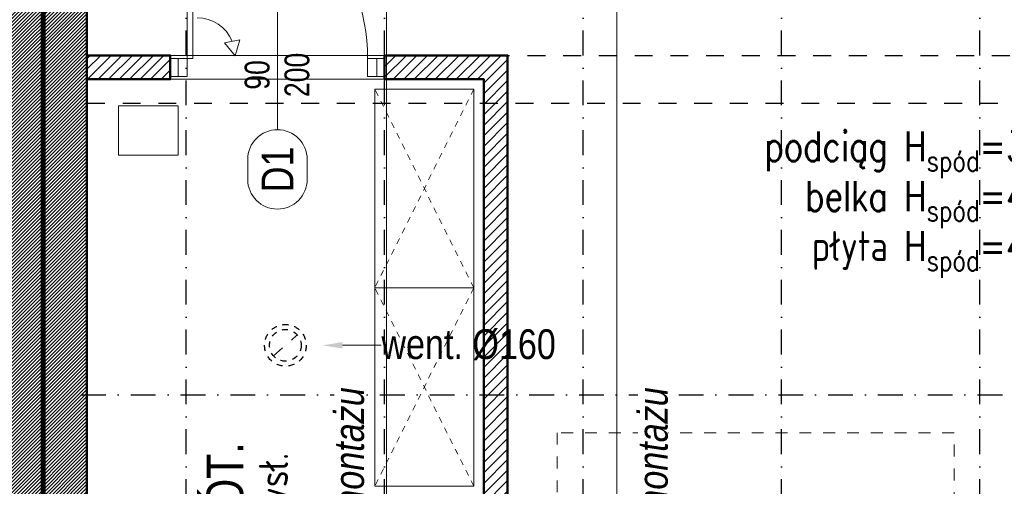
# Model space of a CAD drawing. Header units: centimetres. Extents: x -2715 to 104803, y -2198 to 32152.
# Tile 17 of 44: x 86652 to 87148, y -164 to 71. Entities that reach past the tile are written whole.
import ezdxf
from ezdxf import colors
from ezdxf.entities.mleader import LeaderData, LeaderLine
from ezdxf.enums import TextEntityAlignment as Align
from ezdxf.math import Vec2, Vec3

# ---------------------------------------------------------------- set-up
doc = ezdxf.new("R2010")
doc.units = ezdxf.units.CM
doc.header["$MEASUREMENT"] = 0
for name, pattern in [('Dash', [0.6, 0.3, -0.3]), ('DASHDOT2', [0.5, 0.25, -0.125, 0, -0.125]), ('HIDDEN', [9.525, 6.35, -3.175])]:
    doc.linetypes.add(name, pattern=pattern)
for name, color, linetype, lineweight in [('0_TXT', 7, 'Continuous', 15), ('0_TXT niewidoczne', 7, 'Continuous', 15), ('1_ hatch', 8, 'Continuous', 9), ('1_ przerywana  S_CONSTRUCTION', 124, 'DASHDOT2', 25), ('1_ wall STRUCT', 72, 'Continuous', 50)]:
    doc.layers.add(name, color=color, linetype=linetype, lineweight=lineweight)
doc.layers.add('1_ area', color=30, linetype='Continuous', lineweight=9, plot=False)
for name, color, linetype, lineweight, true_color in [('1_ doors proj.', 7, 'Continuous', 15, 0x1a8cff), ('1_ hatch proj.', 7, 'Continuous', 9, 0x1a8cff), ('1_ wall STRUCT proj.', 7, 'Continuous', 50, 0x1a8cff), ('1_ wall STRUCT-DIV rozbiorka', 7, 'Continuous', 9, 0xff0a0a), ('2_ doors description proj.', 7, 'Continuous', 15, 0x1a8cff), ('2_ equipment proj._skrzynie', 7, 'Continuous', 9, 0x6a91a9), ('3_ PPOŻ  opisy', 7, 'Continuous', 18, 0x940000)]:
    doc.layers.add(name, color=color, linetype=linetype, lineweight=lineweight, true_color=true_color)
doc.styles.add('ARIAL', font='arial.ttf', dxfattribs={"width": 0.8})
doc.styles.add('BIKTS', font='bikromsw.shx', dxfattribs={"width": 0.85})
doc.styles.add('H_POM', font='ARIALN.TTF', dxfattribs={"width": 0.7, "height": 18})
doc.styles.get("Standard").update_dxf_attribs({"font": 'arial.ttf'})
doc.styles.add('TXT1', font='simplex.shx', dxfattribs={"width": 0.8})
doc.styles.add('TXT_D', font='arial.ttf')
doc.styles.add('TXT_M', font='romans.shx', dxfattribs={"width": 0.75, "oblique": 15})
doc.styles.add('TXT_S', font='romand.shx')
doc.linetypes.add('Rozbiö˘ka', pattern='A,7,[121,msgB.shx,S=1,R=0,X=0.5,Y=-1.826635],7', length=14)

# ---------------------------------------------------------------- blocks, each defined once
blk = doc.blocks.new('vcfnbvcnbvm')
at = {"linetype": 'Dash', "ltscale": 20}
for points in [[(-205, 6), (-5, 6), (-5, 306), (-205, 306), (-205, 6)], [(-205, 231), (-5, 231)], [(-205, 156), (-5, 156)], [(-205, 81), (-5, 81)]]:
    blk.add_lwpolyline(points, dxfattribs=at)
for points in [[(-210, 6), (-205, 6), (-205, -6), (-210, -6), (-210, 6)], [(-210, 6), (-205, 6), (-205, -6), (-210, -6), (-210, 6)], [(-205, 4), (-5, 4), (-5, -4), (-205, -4), (-205, 6)], [(0, 6), (-5, 6), (-5, -6), (0, -6), (0, 6)], [(0, 6), (-5, 6), (-5, -6), (0, -6), (0, 6)]]:
    blk.add_lwpolyline(points)
blk = doc.blocks.new('_OZN.DRZWI')
blk.add_line((0, 0), (61.07, 0))
blk.add_lwpolyline([(-15, 15, -1), (-15, -15), (-25, -15, -1), (-25, 15)], format="xyb", close=True)
at = {"style": 'BIKTS', "width": 0.8}
blk.add_attdef('WYSOK', text='', height=8, rotation=0, dxfattribs=at).set_placement((27.59, 12.75), align=Align.TOP_CENTER)
for p in [(-20, 0), (75.14, 0)]:
    blk.add_attdef('OZN', text='', height=8, rotation=0, dxfattribs=at).set_placement(p, align=Align.MIDDLE)
blk.add_attdef('SZEROK', text='', height=8, rotation=0, dxfattribs=at).set_placement((27.59, -12.4), align=Align.CENTER)
blk = doc.blocks.new('vgfdbn vnbvmnvb')
for p, q in [((-104, 0), (-100.45, 0)), ((-95.45, 0), (-95.45, -9.09)), ((-4.55, -9.09), (-4.55, 0)), ((-4.55, 0), (0, 0)), ((0, 0), (3.55, 0)), ((-95.45, -9.09), (-100, -9.09)), ((-7.27, -9.09), (-7.27, -99.96)), ((0, -9.09), (-4.55, -9.09)), ((-4.55, -9.09), (-4.55, -100)), ((-28.64, -10.39), (-23.34, -16.92)), ((-23.34, -16.92), (-31.01, -18.46))]:
    blk.add_line(p, q)
for points in [[(-100, -9.09), (-100, 0), (-104, 0), (-104, -9.09)], [(-95.45, -9.09), (-95.45, 0), (-100, 0), (-100, -9.09)], [(0, -9.09), (0, 0), (-4.55, 0), (-4.55, -9.09)], [(4, -9.09), (4, 0), (0, 0), (0, -9.09)]]:
    blk.add_lwpolyline(points, close=True)
for points in [[(-50, -5.91), (-50, -4.91)], [(-4.55, -9.09), (-7.27, -9.09)], [(-28.64, -10.39), (-31.01, -18.46)]]:
    blk.add_lwpolyline(points)
for centre, radius, start, end in [((-5.07, -9.62), 90.38, 179.6651, 270.3349), ((-9.55, -10.39), 19.09, 202.5006, 270)]:
    blk.add_arc(centre, radius, start, end)
at = {"insert": (-14.4, -87.72), "char_height": 10, "width": 6.2032, "attachment_point": 1, "style": 'H_POM'}
blk.add_mtext('P', dxfattribs=at)
blk = doc.blocks.new('MET')
at = {"layer": '0_TXT niewidoczne'}
for p, q in [((0, -20), (0, 20)), ((-20, 0), (78.66, 0))]:
    blk.add_line(p, q, dxfattribs=at)
at = {"style": 'TXT_D', "width": 0.8, "flags": 4}
blk.add_attdef('NUMER', text='', height=15, dxfattribs=at).set_placement((-6.73, 3.76), align=Align.RIGHT)
blk.add_attdef('NAZWA', (4.15, 3.76), '', height=15, dxfattribs=at)
at = {"layer": '0_TXT niewidoczne', "style": 'TXT_M', "width": 0.8, "flags": 4}
blk.add_attdef('M2', text='', height=12, dxfattribs=at).set_placement((-6.06, -15.36), align=Align.RIGHT)
blk.add_attdef('POSADZKA', (4.15, -15.36), '', height=12, dxfattribs=at)
blk = doc.blocks.new('_DOT')
at = {"color": 0, "linetype": 'ByBlock'}
blk.add_line((-0.5, 0), (-1, 0), dxfattribs=at)
at = {"color": 0, "linetype": 'ByBlock', "const_width": 0.5}
blk.add_lwpolyline([(-0.25, 0, 1), (0.25, 0, 1)], format="xyb", close=True, dxfattribs=at)
blk = doc.blocks.new('vcvcbv')
blk.add_lwpolyline([(-100, 50), (0, 50), (0, 0), (-100, 0), (-100, 50)])
at = {"linetype": 'Dash', "ltscale": 10}
blk.add_lwpolyline([(-100, 0), (0, 50), (0, 0), (-100, 50), (-100, 0)], dxfattribs=at)
blk = doc.blocks.new('sdadsfsdfd')
at = {"layer": '2_ equipment proj._skrzynie', "rotation": 90}
for p in [(-348, -435), (-348, -535)]:
    blk.add_blockref('vcvcbv', p, dxfattribs=at)
blk = doc.blocks.new('frgfdhgfhgf')
at = {"layer": '1_ przerywana  S_CONSTRUCTION', "color": 150, "linetype": 'Dash', "ltscale": 20}
blk.add_lwpolyline([(-5.99, -5.3), (5.99, 5.3)], dxfattribs=at)
at = {"layer": '1_ przerywana  S_CONSTRUCTION', "color": 150, "linetype": 'Dash', "ltscale": 10}
for radius in [10.5, 8]:
    blk.add_circle((0, 0), radius, dxfattribs=at)
at = {"layer": '0_TXT', "color": 150}
ml = blk.add_multileader_mtext('Standard', dxfattribs=at)
ml.set_content('{\\fArial Narrow|b0|i0|c238|p34;\\H83.333333x;went. %%C160}', color=150)
ml.set_leader_properties()
ml.build(insert=Vec2(0, 0))
ml.multileader.update_dxf_attribs({"dogleg_length": 0.36, "arrow_head_size": 10})
ctx = ml.context
ctx.base_point, ctx.char_height, ctx.arrow_head_size, ctx.landing_gap_size, ctx.plane_origin = Vec3(48.3, 0), 0.18, 10, 0.09, Vec3(18.74, 0)
notes = []
notes.append((ctx, [(0, (1, 1, 0), (47.94, 0), (1, 0), 0.36, [(0, [(18.74, 0)], 0, [])])]))
ctx.mtext.insert, ctx.mtext.flow_direction = Vec3(48.39, 8.08), 5
for ctx, leaders in notes:
    for number, flags, end, landing, length, lines in leaders:
        leader = LeaderData()
        leader.index, (leader.has_last_leader_line, leader.has_dogleg_vector, leader.attachment_direction) = number, flags
        leader.last_leader_point, leader.dogleg_vector, leader.dogleg_length = Vec3(end), Vec3(landing), length
        for number, points, colour, breaks in lines:
            line = LeaderLine()
            line.index, line.vertices, line.color, line.breaks = number, Vec3.list(points), colors.encode_raw_color(colour), breaks
            leader.lines.append(line)
        ctx.leaders.append(leader)

msp = doc.modelspace()

# ---------------------------------------------------------------- hatches: boundary and pattern name
at = {"layer": '1_ hatch'}
h = msp.add_hatch(dxfattribs=at)
h.set_pattern_fill('ANSI31', color=256, scale=10)
h.paths.add_polyline_path([(86636.55, -489.07), (86636.55, -449.07), (86643.55, -449.07), (86643.55, 511.93), (86685.55, 511.93), (86685.55, -449.07), (86722.55, -449.07), (86722.55, -489.07)])
at = {"layer": '1_ hatch proj.'}
h = msp.add_hatch(dxfattribs=at)
h.set_pattern_fill('ANSI31', color=256, scale=30)
h.set_pattern_definition([(45, (-85754.17, 1443.147), (-2.65165043, 2.65165043), [])])
h.paths.add_polyline_path([(86685.55, 40.93), (86727.55, 40.93), (86727.55, 52.93), (86685.55, 52.93)])
h = msp.add_hatch(dxfattribs=at)
h.set_pattern_fill('ANSI31', color=256, scale=30)
h.set_pattern_definition([(45, (-154, -2e-12), (-2.65165043, 2.65165043), [])])
h.paths.add_polyline_path([(86897.55, -449.07), (86897.55, 52.93), (86835.55, 52.93), (86835.55, 40.93), (86885.55, 40.93), (86885.55, -449.07)])

# ---------------------------------------------------------------- linework, layer by layer
at = {"layer": '1_ przerywana  S_CONSTRUCTION', "ltscale": 50}
for points in [[(86735.55, -449.07), (86735.55, 681.93)], [(86835.55, -449.07), (86835.55, 681.93)], [(86935.55, -449.07), (86935.55, 681.93)], [(87035.55, -449.07), (87035.55, 681.93)], [(87135.55, -449.07), (87135.55, 681.93)], [(86682.55, -118.07), (89183.55, -118.07)]]:
    msp.add_lwpolyline(points, dxfattribs=at)
at = {"layer": '1_ przerywana  S_CONSTRUCTION', "linetype": 'Dash', "ltscale": 30}
for points in [[(86835.55, 52.93), (89158.55, 52.93)], [(86685.55, 28.93), (89158.55, 28.93)]]:
    msp.add_lwpolyline(points, dxfattribs=at)
at = {"layer": '1_ wall STRUCT'}
msp.add_lwpolyline([(86636.55, -489.07), (86636.55, -449.07), (86643.55, -449.07), (86643.55, 511.93), (86685.55, 511.93), (86685.55, -449.07), (86722.55, -449.07), (86722.55, -489.07), (86636.55, -489.07)], dxfattribs=at)
at = {"layer": '1_ wall STRUCT proj.'}
msp.add_lwpolyline([(86685.55, 40.93), (86727.55, 40.93), (86727.55, 52.93), (86685.55, 52.93), (86685.55, 40.93)], dxfattribs=at)
msp.add_lwpolyline([(86897.55, -449.07), (86897.55, 52.93), (86835.55, 52.93), (86835.55, 40.93), (86885.55, 40.93), (86885.55, -449.07)], close=True, dxfattribs=at)
at = {"layer": '1_ wall STRUCT-DIV rozbiorka', "linetype": 'Rozbiö˘ka', "lineweight": 9, "ltscale": 2.5}
msp.add_lwpolyline([(86836.55, 334.93), (86952.55, 334.93), (86952.55, -373.07), (86836.55, -373.07), (86836.55, 334.93)], dxfattribs=at)
at = {"layer": '3_ PPOŻ  opisy', "linetype": 'HIDDEN', "ltscale": 2.5, "const_width": 2.5}
msp.add_lwpolyline([(86663.55, 1229.82), (86663.55, -507.59)], dxfattribs=at)
at = {"layer": '3_ PPOŻ  opisy', "linetype": 'Continuous', "lineweight": 20, "ltscale": 3}
msp.add_lwpolyline([(86701.52, 27.63), (86731.52, 27.63), (86731.52, 2.63), (86701.52, 2.63), (86701.52, 27.63)], dxfattribs=at)

# ---------------------------------------------------------------- block references
at = {"layer": '0_TXT'}
ref = msp.add_blockref('MET', (86767.99, -302.58), dxfattribs=dict(at, xscale=1.23, yscale=1.23, zscale=1.23, rotation=89.99999999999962))
ref.add_attrib('NUMER', '13', dxfattribs={"layer": '0', "height": 20, "rotation": 90, "style": 'TXT_D', "width": 0.8, "flags": 4}).set_placement((86764.3, -308.55), align=Align.RIGHT)
ref.add_attrib('NAZWA', 'M.BRONI KRÓT.', (86764.3, -298.89), dxfattribs={"layer": '0', "height": 18.45, "rotation": 90, "style": 'TXT_D', "width": 0.8, "flags": 4})
ref.add_attrib('M2', '9,80', dxfattribs={"layer": '0', "height": 14.76, "rotation": 90, "style": 'TXT_S', "width": 0.7, "flags": 4}).set_placement((86786.89, -306.27), align=Align.RIGHT)
ref.add_attrib('POSADZKA', 'proj.posad.przemysł.', (86786.89, -298.89), dxfattribs={"layer": '0', "color": 150, "height": 14.76, "rotation": 90, "style": 'TXT_S', "width": 0.8, "flags": 4})
at = {"layer": '1_ doors proj.', "rotation": 180}
msp.add_blockref('vgfdbn vnbvmnvb', (86731.55, 42.38), dxfattribs=at)
at = {"layer": '1_ doors proj.'}
msp.add_blockref('vcfnbvcnbvm', (87127.55, -443.07), dxfattribs=at)
at = {"layer": '2_ doors description proj.'}
ref = msp.add_blockref('_OZN.DRZWI', (86781.55, 15.53), dxfattribs=dict(at, rotation=90))
ref.add_attrib('OZN', 'proj.', dxfattribs={"layer": '0', "color": 7, "lineweight": 5, "height": 12.5, "rotation": 90, "style": 'BIKTS', "width": 0.8}).set_placement((86781.55, 96.94), align=Align.MIDDLE)
ref.add_attrib('WYSOK', '200', dxfattribs={"layer": '0', "color": 7, "lineweight": 5, "height": 12.5, "rotation": 90, "style": 'BIKTS', "width": 0.8}).set_placement((86785.09, 43.12), align=Align.TOP_CENTER)
ref.add_attrib('SZEROK', '90', dxfattribs={"layer": '0', "color": 7, "lineweight": 5, "height": 12.5, "rotation": 90, "style": 'BIKTS', "width": 0.8}).set_placement((86777.53, 43.12), align=Align.CENTER)
ref.add_attrib('OZN', 'D1', dxfattribs={"layer": '0', "color": 7, "lineweight": 5, "height": 16, "rotation": 90, "style": 'ARIAL', "width": 0.8}).set_placement((86781.55, -4.47), align=Align.MIDDLE)

# ---------------------------------------------------------------- leaders
at = {"layer": '0_TXT'}
ml = msp.add_multileader_mtext('Standard', dxfattribs=at)
ml.set_content('\\A1;podciąg H{\\H0.7x;\\S^ spód;}=3,78mb\\Pbelka H{\\H0.7x;\\S^ spód;}=4,17mb\\Ppłyta H{\\H0.7x;\\S^ spód;}=4,34mb    ', style='TXT1')
ml.set_leader_properties()
ml.set_arrow_properties(name='DOT')
ml.build(insert=Vec2(0, 0))
ml.multileader.update_dxf_attribs({"dogleg_length": 5.69, "arrow_head_size": 5})
ctx = ml.context
ctx.base_point, ctx.char_height, ctx.arrow_head_size, ctx.landing_gap_size, ctx.plane_origin = Vec3(87008.79, 4.68), 15, 5, 0.09, Vec3(87245.46, 26.74)
ctx.text_align_type = 2
notes = []
notes.append((ctx, [(0, (1, 1, 0), (87215.69, 4.68), (-1, 0), 5.69, [(0, [(87215.69, 40.15)], 0, [])])]))
ctx.mtext.insert, ctx.mtext.alignment, ctx.mtext.flow_direction = Vec3(87209.91, 14.68), 3, 5
for ctx, leaders in notes:
    for number, flags, end, landing, length, lines in leaders:
        leader = LeaderData()
        leader.index, (leader.has_last_leader_line, leader.has_dogleg_vector, leader.attachment_direction) = number, flags
        leader.last_leader_point, leader.dogleg_vector, leader.dogleg_length = Vec3(end), Vec3(landing), length
        for number, points, colour, breaks in lines:
            line = LeaderLine()
            line.index, line.vertices, line.color, line.breaks = number, Vec3.list(points), colors.encode_raw_color(colour), breaks
            leader.lines.append(line)
        ctx.leaders.append(leader)

# ---------------------------------------------------------------- next in the draw order: texts
at = {"layer": '1_ wall STRUCT-DIV rozbiorka', "linetype": 'Rozbiö˘ka', "char_height": 15, "width": 193.6662, "attachment_point": 1, "rotation": 90, "style": 'TXT_D', "bg_fill": 3, "box_fill_scale": 1, "bg_fill_color": 256, "bg_fill_transparency": 0}
for insert in [(86810.16, -305.24), (86963.2, -305.24)]:
    msp.add_mtext('{\\fArial Narrow|b0|i1|c238|p34;istn. kanał do demontażu}', dxfattribs=dict(at, insert=insert))

# ---------------------------------------------------------------- next in the draw order: linework, layer by layer
at = {"layer": '1_ area'}
msp.add_lwpolyline([(86685.55, -449.07), (89158.55, -449.07), (89158.55, 1166.93), (86685.55, 1166.93)], close=True, dxfattribs=at)
for points in [[(86685.55, 681.93), (86685.55, 52.93), (86897.55, 52.93), (86897.55, -449.07), (87398.55, -449.07), (87398.55, 681.93), (86685.55, 681.93)], [(86685.55, -449.07), (86885.55, -449.07), (86885.55, 40.93), (86685.55, 40.93), (86685.55, -449.07)]]:
    msp.add_lwpolyline(points, dxfattribs=at)

# ---------------------------------------------------------------- next in the draw order: block references
at = {"layer": '0_TXT'}
msp.add_blockref('frgfdhgfhgf', (86785.55, -93.07), dxfattribs=at)
at = {"layer": '2_ equipment proj._skrzynie'}
msp.add_blockref('sdadsfsdfd', (87228.55, 470.93), dxfattribs=at)

doc.saveas('drawing.dxf')
